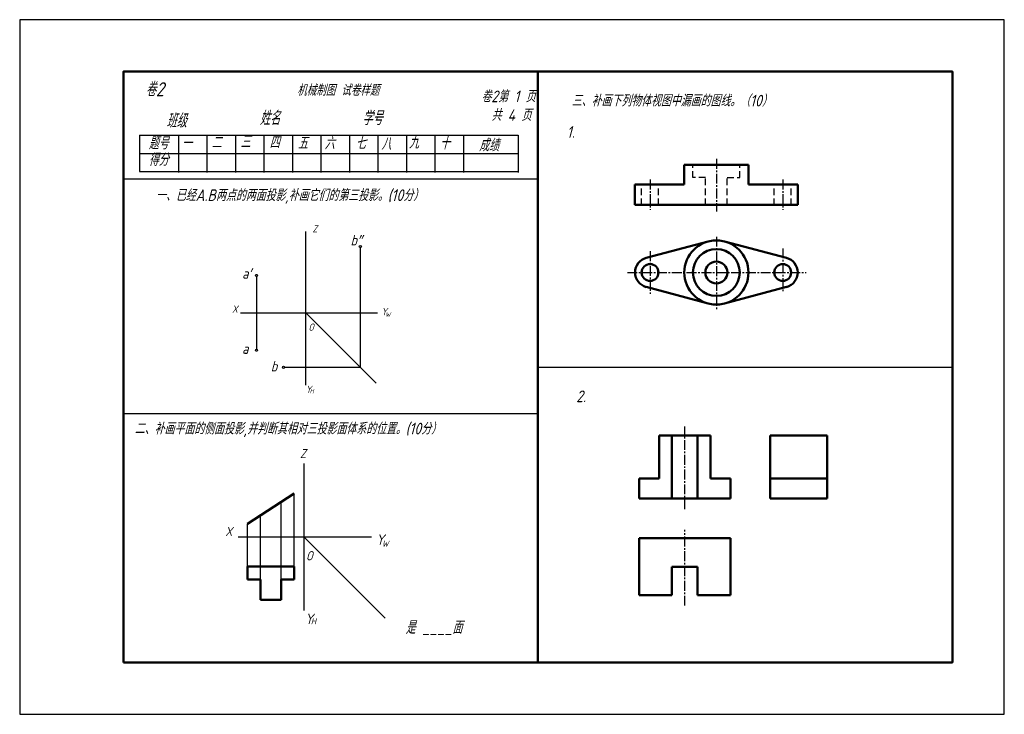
# Model space of a CAD drawing. Header units: millimetres. Extents: x 0 to 380, y 0 to 268.
import ezdxf

# ---------------------------------------------------------------- set-up
doc = ezdxf.new("R2010")
doc.units = ezdxf.units.MM
doc.header["$LTSCALE"] = 0.4
for name, pattern in [('CENTER2', [28.575, 19.05, -3.175, 3.175, -3.175]), ('DASHED', [19.05, 12.7, -6.35]), ('DASHED2', [9.525, 6.35, -3.175])]:
    doc.linetypes.add(name, pattern=pattern)
for name, color, linetype, lineweight in [('图层8', 7, 'Continuous', 25), ('点画线层', 3, 'CENTER2', 25), ('粗实线', 210, 'Continuous', 50), ('粗实线层', 7, 'Continuous', 50), ('虚线层', 2, 'DASHED', 25)]:
    doc.layers.add(name, color=color, linetype=linetype, lineweight=lineweight)
for name, color, linetype in [('细实线', 7, 'Continuous'), ('细实线层', 7, 'Continuous'), ('虚线', 52, 'DASHED2')]:
    doc.layers.add(name, color=color, linetype=linetype)
doc.styles.add('工程字体', font='gbeitc.shx', dxfattribs={"bigfont": 'gbcbig.shx'})
doc.styles.add('工程斜体', font='gbeitc.shx', dxfattribs={"bigfont": 'gbcbig.shx'})

msp = doc.modelspace()

# ---------------------------------------------------------------- linework, layer by layer
at = {"color": 7}
msp.add_lwpolyline([(0, 0), (380, 0), (380, 268), (0, 268)], close=True, dxfattribs=at)
at = {"layer": '点画线层', "color": 7, "ltscale": 0.5}
for p, q in [((268.88, 214.3), (268.88, 193.94)), ((243.28, 206.34), (243.28, 194.59)), ((294.48, 206.34), (294.48, 194.59)), ((268.88, 184.28), (268.88, 155.89)), ((243.28, 178.68), (243.28, 162.22)), ((294.48, 179.76), (294.48, 162.77)), ((234.55, 170.47), (303.47, 170.47)), ((256.67, 79.16), (256.67, 111.06)), ((256.67, 41.93), (256.67, 71.12))]:
    msp.add_line(p, q, dxfattribs=at)
at = {"layer": '粗实线', "color": 7}
msp.add_line((200, 248), (200, 20), dxfattribs=at)
msp.add_lwpolyline([(40, 20), (360, 20), (360, 248), (40, 248)], close=True, dxfattribs=at)
at = {"layer": '粗实线层', "color": 7, "ltscale": 0.5}
for p, q in [((256.5, 211.95), (268.88, 211.95)), ((256.5, 204.35), (256.5, 211.95)), ((281.26, 211.95), (268.88, 211.95)), ((281.26, 204.35), (281.26, 211.95)), ((237.47, 204.35), (256.5, 204.35)), ((237.47, 196.52), (237.47, 204.35)), ((300.29, 204.35), (281.26, 204.35)), ((300.29, 196.52), (300.29, 204.35)), ((237.47, 196.52), (268.88, 196.52)), ((300.29, 196.52), (268.88, 196.52)), ((241.79, 176.08), (265.7, 182.44)), ((295.97, 176.08), (272.06, 182.44)), ((241.79, 164.87), (265.7, 158.51)), ((295.97, 164.87), (272.06, 158.51)), ((246.77, 91.01), (246.77, 107.51)), ((246.77, 107.51), (266.57, 107.51)), ((251.72, 83.31), (251.72, 107.51)), ((261.62, 83.31), (261.62, 107.51)), ((266.57, 91.01), (266.57, 107.51)), ((289.67, 83.31), (289.67, 107.51)), ((289.67, 107.51), (311.67, 107.51)), ((311.67, 107.51), (311.67, 83.31)), ((239.07, 83.31), (239.07, 91.01)), ((239.07, 91.01), (246.77, 91.01)), ((274.27, 91.01), (266.57, 91.01)), ((274.27, 83.31), (274.27, 91.01)), ((289.67, 91.01), (311.67, 91.01)), ((87.94, 73.53), (105.89, 85.24)), ((239.07, 83.31), (274.27, 83.31)), ((311.67, 83.31), (289.67, 83.31)), ((239.07, 67.91), (239.07, 45.91)), ((274.27, 67.91), (239.07, 67.91)), ((274.27, 45.91), (274.27, 67.91)), ((105.89, 57.03), (87.94, 57.03)), ((87.94, 57.03), (87.94, 52.03)), ((105.89, 57.03), (105.89, 52.03)), ((251.72, 45.91), (251.72, 56.91)), ((251.72, 56.91), (261.62, 56.91)), ((261.62, 45.91), (261.62, 56.91)), ((87.94, 52.03), (92.94, 52.03)), ((92.94, 52.03), (92.94, 44.14)), ((105.89, 52.03), (100.89, 52.03)), ((100.89, 52.03), (100.89, 44.14)), ((239.07, 45.91), (251.72, 45.91)), ((261.62, 45.91), (274.27, 45.91)), ((100.89, 44.14), (92.94, 44.14))]:
    msp.add_line(p, q, dxfattribs=at)
for centre, radius in [((268.88, 170.47), 12.38), ((268.88, 170.47), 9.03), ((243.28, 170.47), 3.25), ((268.88, 170.47), 4.23), ((294.48, 170.47), 3.25)]:
    msp.add_circle(centre, radius, dxfattribs=at)
for centre, start, end in [((243.28, 170.47), 104.8813, 255.1187), ((294.48, 170.47), 284.8813, 75.1187)]:
    msp.add_arc(centre, 5.8, start, end, dxfattribs=at)
at = {"layer": '细实线', "color": 7}
for p, q in [((46.28, 223.41), (192.39, 223.41)), ((46.28, 223.41), (46.28, 209.41)), ((61.27, 223.41), (61.27, 209.05)), ((72.27, 223.41), (72.27, 209.05)), ((83.27, 223.41), (83.27, 209.05)), ((94.27, 223.41), (94.27, 209.05)), ((105.27, 223.41), (105.27, 209.05)), ((116.27, 223.41), (116.27, 209.05)), ((127.27, 223.41), (127.27, 209.05)), ((138.27, 223.41), (138.27, 209.05)), ((149.27, 223.41), (149.27, 209.05)), ((160.27, 223.41), (160.27, 209.05)), ((171.27, 223.41), (171.27, 209.05)), ((192.39, 223.41), (192.39, 209.05)), ((46.28, 216.41), (192.39, 216.41)), ((46.28, 209.41), (192.39, 209.41)), ((40, 206.6), (200, 206.6)), ((200, 134), (360, 134)), ((40, 116), (200, 116))]:
    msp.add_line(p, q, dxfattribs=at)
at = {"layer": '细实线层', "color": 7, "ltscale": 0.5}
for p, q in [((110.45, 126.93), (110.45, 186.27)), ((131.47, 133.88), (131.47, 180.1)), ((91.37, 168.95), (91.37, 140.85)), ((85.17, 154.9), (138.06, 154.9)), ((110.45, 154.9), (137.56, 127.79)), ((102.25, 133.88), (131.47, 133.88)), ((109.71, 96.79), (109.71, 40.04)), ((105.89, 57.03), (105.89, 85.24)), ((100.89, 52.03), (100.89, 81.98)), ((92.94, 52.03), (92.94, 76.79)), ((87.94, 57.03), (87.94, 73.53)), ((84.3, 68.53), (135.8, 68.53)), ((109.71, 68.53), (141.1, 37.15))]:
    msp.add_line(p, q, dxfattribs=at)
for centre in [(131.47, 180.5), (91.37, 169.35), (91.37, 140.45), (101.85, 133.88)]:
    msp.add_circle(centre, 0.4, dxfattribs=at)
at = {"layer": '虚线层', "color": 7, "ltscale": 0.5}
for p, q in [((259.85, 207.07), (259.85, 211.95)), ((277.91, 207.07), (277.91, 211.95)), ((264.65, 207.07), (259.85, 207.07)), ((264.65, 196.52), (264.65, 207.07)), ((273.1, 196.52), (273.1, 207.07)), ((273.1, 207.07), (277.91, 207.07)), ((240.03, 196.52), (240.03, 204.35)), ((246.52, 196.52), (246.52, 204.35)), ((291.24, 196.52), (291.24, 204.35)), ((297.73, 196.52), (297.73, 204.35))]:
    msp.add_line(p, q, dxfattribs=at)

# ---------------------------------------------------------------- texts
at = {"layer": '图层8', "color": 7, "style": '工程字体'}
for s, p in [('一、已经A.B两点的两面投影,补画它们的第三投影。(10分）', (52.55, 198.04)), ('二、补画平面的侧面投影,并判断其相对三投影面体系的位置。(10分）', (44.35, 108))]:
    msp.add_text(s, height=4.5, dxfattribs=at).set_placement(p)
at = {"layer": '细实线', "color": 7, "style": '工程字体'}
for s, height, p in [('卷2', 5.4, (48.65, 238.46)), ('   机械制图 试卷样题', 4.32, (100, 238.64)), ('卷2第 1 页', 4.5, (178.15, 236.15)), ('三、补画下列物体视图中漏画的图线。（10）', 4.5, (213, 234.53)), ('班级', 5.4, (56.62, 226.33)), ('姓名', 5.4, (92.62, 227.33)), ('学号', 5.4, (132.22, 227.33)), ('共 4 页', 4.5, (182.04, 228.95)), ('题号', 4.8, (49.74, 217.99)), ('一', 4.8, (62.57, 217.99)), ('二', 4.8, (74.02, 218.25)), ('三', 4.8, (85.2, 218.52)), ('四', 4.8, (96.38, 218.25)), ('五', 4.8, (107.29, 217.99)), ('六', 4.8, (117.67, 217.99)), ('七', 4.8, (129.65, 217.99)), ('八', 4.8, (139.5, 217.72)), ('九', 4.8, (150.15, 218.25)), ('十', 4.8, (162.13, 217.99)), ('成绩', 4.8, (177.25, 217.21)), ('得分', 4.8, (49.74, 211.6))]:
    msp.add_text(s, height=height, dxfattribs=at).set_placement(p)
at = {"layer": '细实线层', "color": 7, "ltscale": 0.5, "style": '工程斜体'}
for s, height, p in [('Z', 2.8, (112.97, 185.92)), ('b″', 4, (127.69, 180.92)), ('a′', 4, (85.86, 168.08)), ('X', 2.8, (81.98, 154.96)), ('Y', 2.8, (139.59, 153.96)), ('W', 1.68, (141.14, 153.41)), ('O', 2.8, (111.47, 147.99)), ('a', 4, (85.85, 139.08)), ('b', 4, (96.91, 132.29)), ('Y', 2.8, (110.38, 123.96)), ('H', 1.68, (111.93, 123.86)), ('Y', 4.03, (137.55, 65.44)), ('W', 2.42, (139.78, 64.65)), ('O', 3.6, (110.48, 59.37)), ('Y', 4.03, (110.11, 34.81)), ('H', 2.42, (112.35, 34.67))]:
    msp.add_text(s, height=height, dxfattribs=at).set_placement(p)
at = {"layer": '细实线层', "color": 7, "attachment_point": 1, "style": '工程斜体'}
for s, insert, char_height, width in [('Z', (108.18, 102.36), 3.5, 3.4408), ('X', (79.34, 72.29), 3.5, 3.4408), ('是 ____面', (148.92, 36.03), 5, 39.5306)]:
    msp.add_mtext(s, dxfattribs=dict(at, insert=insert, char_height=char_height, width=width))
at = {"layer": '虚线', "color": 7, "style": '工程字体'}
for s, p in [('1.', (211.13, 222.43)), ('2.', (214.78, 120.43))]:
    msp.add_text(s, height=4.5, dxfattribs=at).set_placement(p)

doc.saveas('drawing.dxf')
